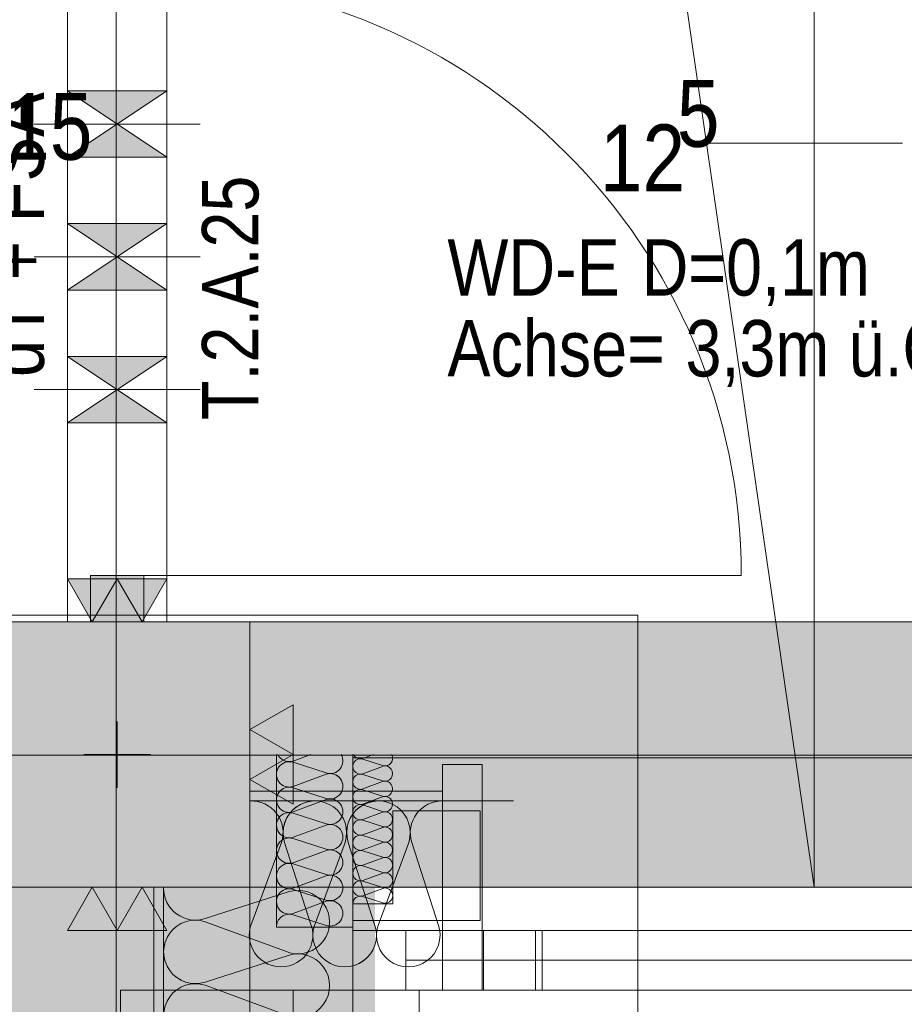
# Model space of a CAD drawing. Extents: x -620 to 300, y 62 to 1112.
# Tile 15 of 88: x -459 to -432, y 602 to 632. Entities that reach past the tile are written whole.
import ezdxf
from ezdxf.lldxf.tags import DXFTag

# ---------------------------------------------------------------- set-up
doc = ezdxf.new("R2010")
doc.units = 0
doc.layers.get('0').update_dxf_attribs({"lineweight": 13})
for name, color, linetype, lineweight, true_color in [('30 -33 Aussenwände- 3 Aussenstützen', 7, 'Continuous', 50, 0x0000dd), ('30 -33 Aussenwände- 7 Fassade_ Elemente', 7, 'Continuous', 9, 0x00aacc), ('30 -34 Innenwände- 11 Durchbruch', 4, 'Continuous', 9, 0x00ffff), ('30 -34 Innenwände- 2 nichttragend', 7, 'Continuous', 18, 0xff7fe6), ('30 -34 Innenwände- 4 Türen_Fenster', 7, 'Continuous', 15, 0x9955ff), ('30 -35 Decken- 1 Konstruktion-Träger- Stahlbeton', 7, 'grob-A06G9RP38I', 13, 0x33aa00), ('70 -72 Beschriftung- 1 Beschriftung allgemein', 7, 'Continuous', 9, 0xff6633), ('70 -72 Beschriftung- 2 Beschriftung Bauteile', 7, 'Continuous', 9, 0x9999ff), ('70 -76 Bemaßung- 2 Allgemein', 9, 'Continuous', 5, 0x808080), ('iwb_Schraffur_F90_feuerbestaendig', 1, 'Continuous', 13, 0xff0000), ('iwb_Schraffur_Unterzug', 7, 'Continuous', 5, 0xffffcc)]:
    doc.layers.add(name, color=color, linetype=linetype, lineweight=lineweight, true_color=true_color)
doc.layers.add('70 -71 Achsen- 1 Gebäudeachsen', color=7, linetype='STRICHPUNKT2-A06G9RP48I', lineweight=18)
doc.layers.add('Keine', color=7, linetype='Continuous', lineweight=9)
doc.styles.get("Standard").update_dxf_attribs({"font": 'ARIALN.TTF'})
tags = doc.linetypes.add('grob-A06G9RP38I', pattern=[14, 3, -8, 3]).pattern_tags.tags
tags[8:9] = [DXFTag(74, 4), DXFTag(75, 0), DXFTag(340, '0'), DXFTag(46, 0.0), DXFTag(50, 0.0), DXFTag(44, 0.0), DXFTag(45, 0.0)]
tags[6:7] = [DXFTag(74, 4), DXFTag(75, 0), DXFTag(340, '0'), DXFTag(46, 0.0), DXFTag(50, 0.0), DXFTag(44, 0.0), DXFTag(45, 0.0)]
tags[4:5] = [DXFTag(74, 4), DXFTag(75, 0), DXFTag(340, '0'), DXFTag(46, 0.0), DXFTag(50, 0.0), DXFTag(44, 0.0), DXFTag(45, 0.0)]
tags = doc.linetypes.add('STRICHPUNKT2-A06G9RP48I', pattern=[12.7, 6.35, -3.175, 0, -3.175]).pattern_tags.tags
tags[10:11] = [DXFTag(74, 4), DXFTag(75, 0), DXFTag(340, '0'), DXFTag(46, 0.0), DXFTag(50, 0.0), DXFTag(44, 0.0), DXFTag(45, 0.0)]
tags[8:9] = [DXFTag(74, 4), DXFTag(75, 0), DXFTag(340, '0'), DXFTag(46, 0.0), DXFTag(50, 0.0), DXFTag(44, 0.0), DXFTag(45, 0.0)]
tags[6:7] = [DXFTag(74, 4), DXFTag(75, 0), DXFTag(340, '0'), DXFTag(46, 0.0), DXFTag(50, 0.0), DXFTag(44, 0.0), DXFTag(45, 0.0)]
tags[4:5] = [DXFTag(74, 4), DXFTag(75, 0), DXFTag(340, '0'), DXFTag(46, 0.0), DXFTag(50, 0.0), DXFTag(44, 0.0), DXFTag(45, 0.0)]

# ---------------------------------------------------------------- blocks, each defined once
blk = doc.blocks.new('Referenz-A06G9RP68I')
at = {"layer": '30 -33 Aussenwände- 3 Aussenstützen', "color": 0, "linetype": 'Continuous', "lineweight": -2, "ltscale": 0.13}
for p, q in [((-452.147, 613.634), (-460.147, 613.634)), ((-452.147, 605.634), (-452.147, 613.634)), ((-460.147, 605.634), (-452.147, 605.634))]:
    blk.add_line(p, q, dxfattribs=at)
at = {"layer": '30 -33 Aussenwände- 3 Aussenstützen', "color": 0, "lineweight": -2}
for p, q in [((-456.147, 610.634), (-456.147, 608.634)), ((-457.147, 609.634), (-455.147, 609.634))]:
    blk.add_line(p, q, dxfattribs=at)
at = {"layer": '30 -33 Aussenwände- 7 Fassade_ Elemente', "color": 0, "linetype": 'Continuous', "lineweight": -2, "ltscale": 0.13}
for p, q in [((-440.46, 613.834), (-460.347, 613.834)), ((-440.46, 597.694), (-440.46, 613.834)), ((-456.147, 608.634), (-456.147, 610.634)), ((-457.147, 609.634), (-455.147, 609.634)), ((-451.347, 604.434), (-451.347, 609.634)), ((-450.847, 609.438), (-450.315, 609.634)), ((-449.047, 609.634), (-449.047, 604.434)), ((-448.75, 609.515), (-448.428, 609.635)), ((-450.847, 609.4), (-449.847, 609.079)), ((-448.75, 609.493), (-448.15, 609.301)), ((-448.15, 609.278), (-448.75, 609.056)), ((-446.347, 609.334), (-445.147, 609.334)), ((-446.347, 602.534), (-446.347, 609.334)), ((-445.147, 609.334), (-445.147, 602.534)), ((-449.847, 609.041), (-450.847, 608.672)), ((-448.75, 609.033), (-448.15, 608.841)), ((-450.847, 608.634), (-449.847, 608.313)), ((-448.15, 608.818), (-448.749, 608.596)), ((-452.147, 608.234), (-452.147, 608.534)), ((-452.147, 608.534), (-446.347, 608.534)), ((-446.347, 608.534), (-451.627, 608.534)), ((-448.749, 608.574), (-448.149, 608.381)), ((-448.149, 608.359), (-448.749, 608.136)), ((-446.347, 608.534), (-446.347, 608.234)), ((-446.347, 608.234), (-452.147, 608.234)), ((-449.847, 608.275), (-450.847, 607.906)), ((-449.047, 608.234), (-444.207, 608.234)), ((-448.749, 608.114), (-448.149, 607.922)), ((-450.847, 607.868), (-449.847, 607.547)), ((-448.149, 607.899), (-448.749, 607.677)), ((-447.847, 605.134), (-447.847, 607.934)), ((-447.847, 607.934), (-445.207, 607.934)), ((-445.207, 607.934), (-445.207, 604.634)), ((-449.847, 607.509), (-450.847, 607.14)), ((-448.749, 607.654), (-448.149, 607.462)), ((-448.148, 607.439), (-448.748, 607.217)), ((-448.748, 607.195), (-448.148, 607.002)), ((-452.119, 604.484), (-451.195, 606.984)), ((-451.101, 606.984), (-450.298, 604.484)), ((-450.847, 607.102), (-449.847, 606.781)), ((-450.204, 604.484), (-449.28, 606.984)), ((-449.186, 606.984), (-448.383, 604.484)), ((-448.148, 606.98), (-448.748, 606.758)), ((-448.289, 604.484), (-447.365, 606.984)), ((-447.271, 606.984), (-446.468, 604.484)), ((-449.847, 606.743), (-450.847, 606.374)), ((-448.748, 606.735), (-448.148, 606.543)), ((-450.847, 606.336), (-449.847, 606.015)), ((-448.148, 606.52), (-448.748, 606.298)), ((-448.748, 606.275), (-448.147, 606.083)), ((-449.847, 605.977), (-450.847, 605.608)), ((-448.147, 606.061), (-448.747, 605.838)), ((-448.747, 605.816), (-448.147, 605.623)), ((-455.047, 605.634), (-454.747, 605.634)), ((-455.047, 599.834), (-455.047, 605.634)), ((-455.047, 599.834), (-455.047, 605.615)), ((-454.747, 605.634), (-454.747, 599.834)), ((-453.497, 604.691), (-450.997, 605.494)), ((-450.847, 605.57), (-449.847, 605.249)), ((-448.147, 605.601), (-448.747, 605.379)), ((-448.747, 605.356), (-448.147, 605.164)), ((-449.847, 605.211), (-450.847, 604.841)), ((-449.047, 604.634), (-449.047, 605.134)), ((-449.047, 605.134), (-447.847, 605.134)), ((-450.847, 604.804), (-449.847, 604.483)), ((-450.997, 603.673), (-453.497, 604.597)), ((-445.207, 604.634), (-449.047, 604.634)), ((-449.047, 604.434), (-451.347, 604.434)), ((-445.147, 604.334), (-443.347, 604.334)), ((-445.147, 602.534), (-445.147, 604.334)), ((-445.147, 604.334), (-443.547, 604.334)), ((-445.107, 602.534), (-445.107, 604.334)), ((-445.107, 604.334), (-440.46, 604.334)), ((-443.547, 604.334), (-443.547, 602.534)), ((-443.347, 602.534), (-443.347, 604.334)), ((-443.347, 604.334), (-427.847, 604.334)), ((-443.347, 604.334), (-443.347, 602.534)), ((-453.497, 602.775), (-450.997, 603.579)), ((-440.46, 603.434), (-443.507, 603.434)), ((-443.347, 603.434), (-429.447, 603.434)), ((-450.997, 601.757), (-453.497, 602.682)), ((-446.347, 602.534), (-449.047, 602.534)), ((-449.047, 599.834), (-449.047, 602.534)), ((-445.147, 602.534), (-446.347, 602.534)), ((-443.547, 602.534), (-445.147, 602.534)), ((-443.347, 602.534), (-445.147, 602.534)), ((-440.46, 602.534), (-445.107, 602.534)), ((-427.847, 602.534), (-443.347, 602.534))]:
    blk.add_line(p, q, dxfattribs=at)
at = {"layer": '30 -33 Aussenwände- 7 Fassade_ Elemente', "color": 0, "lineweight": -2}
for p, q in [((-449.047, 609.534), (-449.047, 604.334)), ((-427.847, 609.534), (-449.047, 609.534)), ((-447.447, 604.334), (-449.047, 604.334)), ((-449.047, 604.334), (-449.047, 602.534)), ((-447.447, 602.534), (-447.447, 604.334)), ((-447.447, 604.334), (-429.447, 604.334)), ((-447.447, 603.434), (-429.447, 603.434)), ((-456.047, 602.534), (-456.047, 583.934)), ((-450.847, 602.534), (-456.047, 602.534)), ((-450.847, 600.934), (-450.847, 602.534)), ((-450.847, 602.534), (-449.047, 602.534)), ((-449.047, 600.534), (-449.047, 602.534)), ((-449.047, 602.534), (-449.047, 600.934)), ((-449.047, 602.534), (-447.047, 602.534)), ((-449.047, 602.534), (-447.447, 602.534)), ((-429.447, 602.534), (-447.447, 602.534)), ((-447.047, 602.534), (-447.047, 583.934))]:
    blk.add_line(p, q, dxfattribs=at)
at = {"layer": '30 -33 Aussenwände- 7 Fassade_ Elemente', "color": 0, "linetype": 'Continuous', "lineweight": -2, "ltscale": 0.13}
for centre, major_axis, end_param in [((-450.964, 609.802), (-0.344, -0.168), 1.428714), ((-449.73, 609.443), (-0.117, -0.364), 2.405647), ((-448.821, 609.734), (-0.207, -0.1), 1.434048), ((-448.82, 609.274), (0.07, 0.219), 1.254884), ((-448.08, 609.519), (-0.07, -0.219), 2.411197), ((-450.964, 609.036), (-0.31, 0.225), 1.254884), ((-450.964, 609.036), (0.117, 0.364), 1.254884), ((-448.82, 609.274), (-0.186, 0.135), 1.254884), ((-448.079, 609.06), (-0.07, -0.219), 3.765224), ((-448.079, 609.06), (0.186, 0.135), 1.255075), ((-449.73, 608.677), (0.31, 0.225), 1.255075), ((-449.73, 608.677), (-0.117, -0.364), 3.765224), ((-448.82, 608.815), (0.07, 0.219), 3.764652), ((-448.82, 608.815), (-0.186, 0.135), 1.254884), ((-448.82, 609.274), (-0.186, -0.135), 1.254884), ((-448.82, 608.815), (0.07, 0.219), 1.254884), ((-448.079, 609.06), (-0.07, -0.219), 1.255075), ((-448.079, 609.06), (0.186, -0.135), 1.255075), ((-450.964, 608.27), (0.117, 0.364), 3.764652), ((-450.964, 609.036), (-0.31, -0.225), 1.254884), ((-450.964, 608.27), (0.117, 0.364), 1.254884), ((-449.73, 608.677), (0.31, -0.225), 1.255075), ((-448.82, 608.815), (-0.186, -0.135), 1.254884), ((-448.079, 608.6), (-0.07, -0.219), 3.765224), ((-448.079, 608.6), (0.186, 0.135), 1.255075), ((-448.079, 608.6), (0.186, -0.135), 1.255075), ((-450.964, 608.27), (-0.31, 0.225), 1.254884), ((-449.73, 608.677), (-0.117, -0.364), 1.255075), ((-449.73, 607.911), (0.31, 0.225), 1.255075), ((-449.73, 607.911), (-0.117, -0.364), 3.765224), ((-448.82, 608.355), (0.07, 0.219), 3.764652), ((-448.82, 608.355), (-0.186, 0.135), 1.254884), ((-448.82, 608.355), (0.07, 0.219), 1.254884), ((-448.079, 608.6), (-0.07, -0.219), 1.255075), ((-448.079, 608.14), (-0.07, -0.219), 3.765224), ((-452.106, 607.278), (0.911, -0.293), 1.925468), ((-450.964, 608.27), (-0.31, -0.225), 1.254884), ((-450.191, 607.278), (0.911, -0.293), 3.764652), ((-450.191, 607.278), (-0.562, 0.775), 1.254884), ((-450.191, 607.278), (0.562, 0.775), 1.254884), ((-450.191, 607.278), (0.911, -0.293), 1.254884), ((-449.73, 607.911), (0.31, -0.225), 1.255075), ((-448.276, 607.278), (0.911, -0.293), 3.764652), ((-448.276, 607.278), (-0.562, 0.775), 1.254884), ((-448.819, 607.895), (0.07, 0.219), 3.764652), ((-448.82, 608.355), (-0.186, -0.135), 1.254884), ((-448.276, 607.278), (0.562, 0.775), 1.254884), ((-448.276, 607.278), (0.911, -0.293), 1.254884), ((-446.36, 607.278), (0.013, 0.957), 1.896254), ((-450.964, 607.504), (0.117, 0.364), 3.764652), ((-450.964, 607.504), (0.117, 0.364), 1.254884), ((-448.078, 607.681), (-0.07, -0.219), 3.765224), ((-450.964, 607.504), (-0.31, 0.225), 1.254884), ((-449.73, 607.911), (-0.117, -0.364), 1.255075), ((-449.73, 607.145), (-0.117, -0.364), 3.765224), ((-448.819, 607.436), (0.07, 0.219), 3.764652), ((-448.078, 607.221), (-0.07, -0.219), 3.765224), ((-450.964, 606.738), (0.117, 0.364), 3.764652), ((-450.964, 607.504), (-0.31, -0.225), 1.254884), ((-448.819, 606.976), (0.07, 0.219), 3.764652), ((-448.078, 606.761), (-0.07, -0.219), 3.765224), ((-449.73, 606.379), (-0.117, -0.364), 3.765224), ((-448.818, 606.516), (0.07, 0.219), 3.764652), ((-448.077, 606.302), (-0.07, -0.219), 3.765224), ((-450.964, 605.972), (0.117, 0.364), 3.764652), ((-448.818, 606.057), (0.07, 0.219), 3.764652), ((-449.73, 605.613), (-0.117, -0.364), 3.765224), ((-448.077, 605.842), (-0.07, -0.219), 3.765224), ((-448.817, 605.597), (0.07, 0.219), 3.764652), ((-453.79, 605.601), (-0.957, 0.013), 1.896254), ((-450.964, 605.206), (0.117, 0.364), 3.764652), ((-450.703, 604.583), (-0.294, -0.911), 3.765224), ((-448.817, 605.138), (0.07, 0.219), 1.896254), ((-448.076, 605.382), (-0.07, -0.219), 3.765224), ((-449.73, 604.847), (-0.117, -0.364), 3.765224), ((-450.964, 604.44), (0.117, 0.364), 1.896254), ((-453.79, 603.686), (0.293, 0.911), 3.764652), ((-453.79, 603.686), (0.293, 0.911), 1.254884), ((-451.209, 604.191), (-0.911, 0.294), 0.115601), ((-451.209, 604.191), (0.684, -0.669), 1.085731), ((-449.293, 604.191), (-0.911, 0.294), 1.255075), ((-449.293, 604.191), (-0.911, 0.294), 3.765224), ((-449.293, 604.191), (0.562, -0.775), 1.255075), ((-447.378, 604.191), (-0.911, 0.294), 3.765224), ((-453.79, 603.686), (-0.775, 0.562), 1.254884), ((-451.209, 604.191), (-0.938, 0.187), 0.392428), ((-451.209, 604.191), (-0.938, -0.187), 1.085731), ((-450.703, 602.668), (-0.294, -0.911), 3.765224), ((-450.703, 602.668), (0.775, 0.562), 1.255075), ((-451.209, 604.191), (-0.273, -0.917), 1.085731), ((-449.293, 604.191), (-0.562, -0.775), 1.255075), ((-453.79, 603.686), (-0.775, -0.562), 1.254884), ((-450.703, 602.668), (0.775, -0.562), 1.255075), ((-453.79, 601.771), (0.293, 0.911), 3.764652), ((-453.79, 601.771), (0.293, 0.911), 1.254884), ((-453.79, 601.771), (-0.775, 0.562), 1.254884)]:
    blk.add_ellipse(centre, major_axis=major_axis, ratio=1, start_param=0, end_param=end_param, dxfattribs=at)
at = {"layer": '30 -34 Innenwände- 11 Durchbruch', "color": 0, "linetype": 'Continuous', "lineweight": -2, "ltscale": 0.13}
for p, q in [((-457.647, 627.634), (-457.647, 629.634)), ((-457.647, 629.634), (-454.647, 627.634)), ((-454.647, 629.634), (-457.647, 627.634)), ((-457.647, 629.634), (-454.647, 629.634)), ((-454.647, 629.634), (-457.647, 627.634)), ((-454.647, 627.634), (-457.647, 629.634)), ((-454.647, 627.634), (-454.647, 629.634)), ((-457.647, 627.634), (-454.647, 627.634)), ((-457.647, 625.634), (-454.647, 625.634)), ((-454.647, 625.634), (-457.647, 623.634)), ((-454.647, 623.634), (-457.647, 625.634)), ((-457.647, 623.634), (-457.647, 625.634)), ((-457.647, 625.634), (-454.647, 623.634)), ((-454.647, 625.634), (-457.647, 623.634)), ((-454.647, 623.634), (-454.647, 625.634)), ((-457.647, 623.634), (-454.647, 623.634)), ((-457.647, 621.634), (-454.647, 621.634)), ((-454.647, 621.634), (-457.647, 619.634)), ((-454.647, 619.634), (-457.647, 621.634)), ((-457.647, 619.634), (-457.647, 621.634)), ((-457.647, 621.634), (-454.647, 619.634)), ((-454.647, 621.634), (-457.647, 619.634)), ((-454.647, 619.634), (-454.647, 621.634)), ((-457.647, 619.634), (-454.647, 619.634))]:
    blk.add_line(p, q, dxfattribs=at)
at = {"layer": '30 -34 Innenwände- 11 Durchbruch', "color": 0, "linetype": 'grob-A06G9RP38I', "lineweight": -2, "ltscale": 0.13}
for p, q in [((-453.647, 628.634), (-458.647, 628.634)), ((-453.647, 624.634), (-458.647, 624.634)), ((-453.647, 620.634), (-458.647, 620.634))]:
    blk.add_line(p, q, dxfattribs=at)
at = {"layer": '30 -34 Innenwände- 11 Durchbruch', "color": 0, "lineweight": -2}
for points in [[(-456.147, 628.634), (-457.647, 629.634), (-456.147, 629.634)], [(-456.147, 628.634), (-456.147, 629.634), (-454.647, 629.634)], [(-456.147, 627.634), (-457.647, 627.634), (-456.147, 628.634)], [(-456.147, 627.634), (-456.147, 628.634), (-454.647, 627.634)], [(-456.147, 624.634), (-457.647, 625.634), (-456.147, 625.634)], [(-456.147, 624.634), (-456.147, 625.634), (-454.647, 625.634)], [(-456.147, 623.634), (-457.647, 623.634), (-456.147, 624.634)], [(-456.147, 623.634), (-456.147, 624.634), (-454.647, 623.634)], [(-456.147, 620.634), (-457.647, 621.634), (-456.147, 621.634)], [(-456.147, 620.634), (-456.147, 621.634), (-454.647, 621.634)], [(-456.147, 619.634), (-457.647, 619.634), (-456.147, 620.634)], [(-456.147, 619.634), (-456.147, 620.634), (-454.647, 619.634)]]:
    blk.add_solid(points, dxfattribs=at)
at = {"layer": '30 -34 Innenwände- 2 nichttragend', "color": 0, "linetype": 'Continuous', "lineweight": -2, "ltscale": 0.13}
for p, q in [((-457.647, 613.634), (-454.897, 613.634)), ((-457.647, 613.634), (-457.397, 613.634)), ((-457.397, 613.634), (-457.147, 613.634)), ((-457.147, 613.634), (-455.147, 613.634)), ((-455.147, 613.634), (-454.897, 613.634)), ((-454.897, 613.634), (-454.647, 613.634))]:
    blk.add_line(p, q, dxfattribs=at)
at = {"layer": '30 -34 Innenwände- 4 Türen_Fenster', "color": 0, "linetype": 'grob-A06G9RP38I', "lineweight": -2, "ltscale": 0.13}
for p, q in [((-457.647, 645.934), (-457.647, 613.634)), ((-454.647, 645.934), (-454.647, 613.634)), ((-455.347, 615.034), (-437.347, 615.034))]:
    blk.add_line(p, q, dxfattribs=at)
at = {"layer": '30 -34 Innenwände- 4 Türen_Fenster', "color": 0, "linetype": 'Continuous', "lineweight": -2, "ltscale": 0.13}
for p, q in [((-456.947, 615.034), (-455.347, 615.034)), ((-456.947, 613.634), (-456.947, 615.034)), ((-455.347, 615.034), (-455.347, 613.634)), ((-455.347, 613.634), (-456.947, 613.634))]:
    blk.add_line(p, q, dxfattribs=at)
at = {"layer": '30 -34 Innenwände- 4 Türen_Fenster', "color": 0, "linetype": 'grob-A06G9RP38I', "lineweight": -2, "ltscale": 0.13}
blk.add_ellipse((-455.347, 615.034), major_axis=(18, 0), ratio=1, start_param=0, end_param=1.570796, dxfattribs=at)
at = {"layer": '30 -35 Decken- 1 Konstruktion-Träger- Stahlbeton', "color": 0, "linetype": 'Continuous', "lineweight": -2, "ltscale": 0.13}
for p in [(-452.147, 613.634), (-460.147, 605.634)]:
    blk.add_line(p, (-452.147, 605.634), dxfattribs=at)
at = {"layer": '30 -35 Decken- 1 Konstruktion-Träger- Stahlbeton', "color": 0, "lineweight": -2}
for p, q in [((-452.147, 613.634), (34.853, 613.634)), ((-452.147, 605.634), (34.853, 605.634)), ((-452.147, 388.634), (-452.147, 605.634))]:
    blk.add_line(p, q, dxfattribs=at)
at = {"layer": '70 -71 Achsen- 1 Gebäudeachsen', "color": 0, "linetype": 'STRICHPUNKT2-A06G9RP48I', "lineweight": -2, "ltscale": 0.13}
for p, q in [((-456.176, 1084.554), (-456.176, 85.114)), ((-539.606, 609.614), (75.885, 609.614))]:
    blk.add_line(p, q, dxfattribs=at)
at = {"layer": '70 -72 Beschriftung- 1 Beschriftung allgemein', "color": 0, "linetype": 'grob-A06G9RP38I', "lineweight": -2, "ltscale": 0.13}
for q in [(-435.147, 778.634), (-460.147, 778.334)]:
    blk.add_line((-435.147, 605.634), q, dxfattribs=at)
at = {"layer": '70 -72 Beschriftung- 1 Beschriftung allgemein', "color": 0, "lineweight": -2}
blk.add_line((-432.485, 628.063), (-438.394, 628.063), dxfattribs=at)
at = {"layer": '70 -72 Beschriftung- 2 Beschriftung Bauteile', "color": 0, "lineweight": -2}
for p, q in [((-456.897, 613.634), (-457.647, 614.933)), ((-457.647, 614.933), (-456.147, 614.933)), ((-456.147, 614.933), (-456.897, 613.634)), ((-455.397, 613.634), (-456.147, 614.933)), ((-456.147, 614.933), (-454.647, 614.933)), ((-454.647, 614.933), (-455.397, 613.634)), ((-452.147, 610.384), (-450.848, 611.134)), ((-450.848, 611.134), (-450.848, 609.634)), ((-450.848, 609.634), (-452.147, 610.384)), ((-452.147, 608.884), (-450.848, 609.634)), ((-450.848, 609.634), (-450.848, 608.134)), ((-450.848, 608.134), (-452.147, 608.884)), ((-457.647, 604.335), (-456.897, 605.634)), ((-456.897, 605.634), (-456.147, 604.335)), ((-456.147, 604.335), (-455.397, 605.634)), ((-455.397, 605.634), (-454.647, 604.335)), ((-456.147, 604.335), (-457.647, 604.335)), ((-454.647, 604.335), (-456.147, 604.335))]:
    blk.add_line(p, q, dxfattribs=at)
for points in [[(-456.897, 613.634), (-457.647, 614.933), (-456.897, 614.933)], [(-456.897, 613.634), (-456.897, 614.933), (-456.147, 614.933)], [(-455.397, 613.634), (-456.147, 614.933), (-455.397, 614.933)], [(-455.397, 613.634), (-455.397, 614.933), (-454.647, 614.933)], [(-450.848, 609.634), (-452.147, 610.384), (-450.848, 611.134)], [(-450.848, 608.134), (-452.147, 608.884), (-450.848, 609.634)], [(-456.897, 604.335), (-457.647, 604.335), (-456.897, 605.634)], [(-456.897, 604.335), (-456.897, 605.634), (-456.147, 604.335)], [(-455.397, 604.335), (-456.147, 604.335), (-455.397, 605.634)], [(-455.397, 604.335), (-455.397, 605.634), (-454.647, 604.335)]]:
    blk.add_solid(points, dxfattribs=at)
at = {"layer": '30 -34 Innenwände- 11 Durchbruch', "color": 0, "linetype": 'Continuous', "lineweight": -2, "ltscale": 0.13, "char_height": 1.7, "attachment_point": 1}
for s, insert in [('{\\fArial Narrow;WD-E}', (-446.198, 625.165)), ('{\\fArial Narrow;D=0,1m}', (-440.346, 625.165)), ('{\\fArial Narrow;Achse=}', (-446.198, 622.729)), ('{\\fArial Narrow;3,3m}', (-439.026, 622.729)), ('{\\fArial Narrow;ü.OKRB}', (-434.111, 622.729))]:
    blk.add_mtext(s, dxfattribs=dict(at, insert=insert))
at = {"layer": '70 -76 Bemaßung- 2 Allgemein', "color": 0, "linetype": 'Continuous', "lineweight": -2, "ltscale": 0.13, "char_height": 2.01377, "attachment_point": 1}
for s, insert in [('{\\fArial Narrow;5}', (-439.284, 629.963)), ('{\\fArial Narrow;15}', (-459.459, 629.573)), ('{\\fArial Narrow;12}', (-441.604, 628.621))]:
    blk.add_mtext(s, dxfattribs=dict(at, insert=insert))
at = {"layer": 'Keine', "color": 0, "linetype": 'ByBlock', "lineweight": -2, "ltscale": 0.13, "attachment_point": 1, "rotation": 90}
for s, insert, char_height in [('{\\fArial Narrow;dT + FSA}', (-460.115, 621.011), 1.76205), ('{\\fArial Narrow;T.2.A.25}', (-453.592, 619.717), 1.7)]:
    blk.add_mtext(s, dxfattribs=dict(at, insert=insert, char_height=char_height))
blk = doc.blocks.new('Referenz-A06G9RP88I')
at = {"layer": 'iwb_Schraffur_F90_feuerbestaendig', "linetype": 'Continuous', "ltscale": 0.13}
blk.add_hatch(color=256, dxfattribs=at).paths.add_polyline_path([(-460.176, 613.614), (-456.976, 613.614), (-456.976, 615.014), (-455.376, 615.014), (-455.376, 613.614), (-448.376, 613.614), (-448.376, 601.614), (-454.176, 601.614), (-454.176, 605.614), (-460.176, 605.614)])
at = {"layer": 'iwb_Schraffur_Unterzug', "linetype": 'Continuous', "ltscale": 0.13}
for points in [[(-539.606, 613.614), (75.885, 613.614), (75.885, 609.463)], [(-539.606, 613.614), (75.885, 609.463), (-539.606, 611.96)], [(-539.606, 611.96), (75.885, 609.463), (75.885, 605.614)], [(-539.606, 611.96), (75.885, 605.614), (-539.606, 605.614)], [(-460.176, 388.614), (-460.176, 605.614), (-452.176, 388.614), (-452.176, 605.614)]]:
    blk.add_solid(points, dxfattribs=at)

msp = doc.modelspace()

# ---------------------------------------------------------------- block references
at = {"color": 8, "lineweight": 13, "ltscale": 0.13, "true_color": 0x808080}
msp.add_blockref('Referenz-A06G9RP68I', (0, 0), dxfattribs=at)
at = {"color": 8, "lineweight": 25, "ltscale": 0.25, "true_color": 0x808080}
msp.add_blockref('Referenz-A06G9RP88I', (0, 0), dxfattribs=at)

doc.saveas('drawing.dxf')
